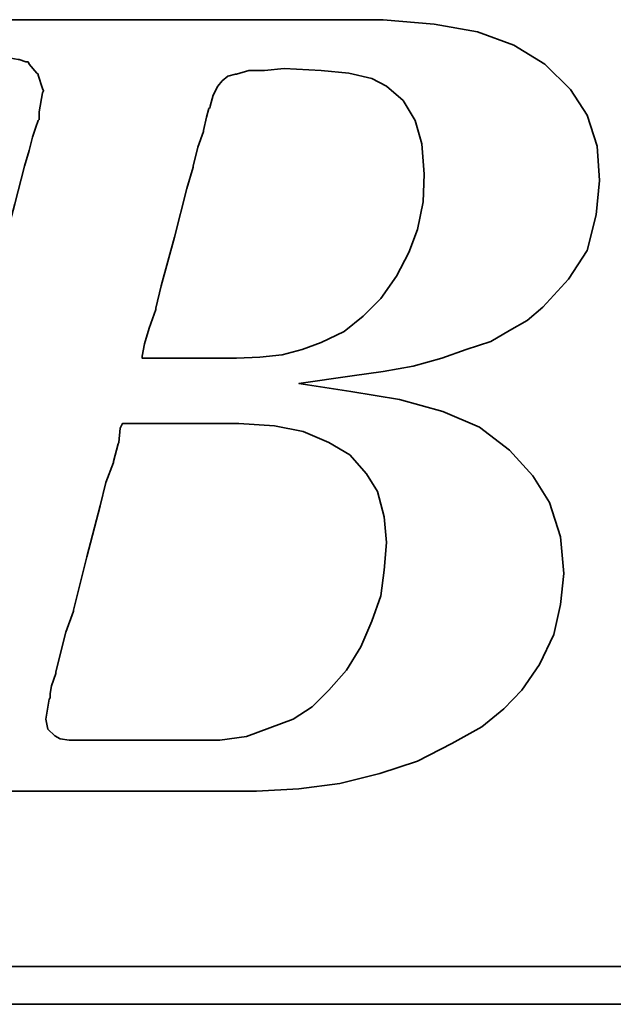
# Model space of a CAD drawing. Extents: x 11 to 593, y 42 to 154.
# Tile 30 of 48: x 138.65 to 139.92, y 104.16 to 106.26. Entities that reach past the tile are written whole.
import ezdxf

# ---------------------------------------------------------------- set-up
doc = ezdxf.new("R2010")
doc.units = 0
doc.header["$LTSCALE"] = 3
doc.header["$MEASUREMENT"] = 0
doc.layers.add('DIM', color=4, linetype='CONTINUOUS')
doc.layers.add('layer 1', color=7, linetype='CONTINUOUS')

# ---------------------------------------------------------------- blocks, each defined once
blk = doc.blocks.new('TBI MOTION logo(完整正式版)')
at = {"layer": 'layer 1', "color": 22, "lineweight": 35}
for points, knots in [([(-64.65375, -6.86375), (-64.65375, -6.86375), (-64.84375, -7.29625), (-64.84375, -7.29625), (-64.84375, -7.29625), (-64.84375, -7.29625), (-64.86875, -7.34375), (-64.86875, -7.34375), (-64.86875, -7.34375), (-64.86875, -7.34375), (-64.86875, -7.36875), (-64.86875, -7.36875), (-64.86875, -7.36875), (-64.86875, -7.36875), (-65.15375, -7.65375), (-65.15375, -7.65375), (-65.15375, -7.65375), (-65.15375, -7.65375), (-65.17875, -7.65375), (-65.17875, -7.65375), (-65.17875, -7.65375), (-65.17875, -7.65375), (-65.20375, -7.67875), (-65.20375, -7.67875), (-65.20375, -7.67875), (-65.20375, -7.67875), (-65.58875, -7.87125), (-65.58875, -7.87125), (-65.58875, -7.87125), (-65.58875, -7.87125), (-65.63375, -7.87125), (-65.63375, -7.87125), (-65.63375, -7.87125), (-65.63375, -7.87125), (-65.65875, -7.89375), (-65.65875, -7.89375), (-65.65875, -7.89375), (-65.65875, -7.89375), (-66.09375, -7.94375), (-66.09375, -7.94375), (-66.09375, -7.94375), (-66.09375, -7.94375), (-66.11375, -7.94375), (-66.11375, -7.94375), (-66.11375, -7.94375), (-66.11375, -7.94375), (-66.16375, -7.94375), (-66.16375, -7.94375), (-66.16375, -7.94375), (-66.16375, -7.94375), (-66.30875, -7.94375), (-66.30875, -7.94375), (-66.30875, -7.94375), (-66.30875, -7.94375), (-66.69375, -7.94375), (-66.69375, -7.94375), (-66.69375, -7.94375), (-66.69375, -7.94375), (-67.07375, -7.94375), (-67.07375, -7.94375), (-67.07375, -7.94375), (-67.07375, -7.94375), (-67.12375, -7.94375), (-67.12375, -7.94375), (-67.12375, -7.94375), (-67.12375, -7.94375), (-67.12375, -7.96625), (-67.12375, -7.96625), (-67.12375, -7.96625), (-67.12375, -7.96625), (-67.14875, -7.99125), (-67.14875, -7.99125), (-67.14875, -7.99125), (-67.14875, -7.99125), (-67.24375, -8.34875), (-67.24375, -8.34875), (-67.24375, -8.34875), (-67.24375, -8.34875), (-67.31375, -8.68625), (-67.31375, -8.68625), (-67.31375, -8.68625), (-67.31375, -8.68625), (-67.26875, -8.68625), (-67.26875, -8.68625), (-67.26875, -8.68625), (-67.26875, -8.68625), (-67.07375, -8.68625), (-67.07375, -8.68625), (-67.07375, -8.68625), (-67.07375, -8.68625), (-66.54875, -8.68625), (-66.54875, -8.68625), (-66.54875, -8.68625), (-66.54875, -8.68625), (-65.82625, -8.68625), (-65.82625, -8.68625), (-65.82625, -8.68625), (-65.82625, -8.68625), (-65.01375, -8.68625), (-65.01375, -8.68625), (-65.01375, -8.68625), (-65.01375, -8.68625), (-64.05375, -8.68625), (-64.05375, -8.68625), (-64.05375, -8.68625), (-64.05375, -8.68625), (-62.08375, -8.68625), (-62.08375, -8.68625), (-62.08375, -8.68625), (-62.08375, -8.68625), (-60.06875, -8.68625), (-60.06875, -8.68625), (-60.06875, -8.68625), (-60.06875, -8.68625), (-59.10875, -8.68625), (-59.10875, -8.68625), (-59.10875, -8.68625), (-59.10875, -8.68625), (-58.29375, -8.68625), (-58.29375, -8.68625), (-58.29375, -8.68625), (-58.29375, -8.68625), (-57.57375, -8.68625), (-57.57375, -8.68625), (-57.57375, -8.68625), (-57.57375, -8.68625), (-57.04875, -8.68625), (-57.04875, -8.68625), (-57.04875, -8.68625), (-57.04875, -8.68625), (-56.85375, -8.68625), (-56.85375, -8.68625), (-56.85375, -8.68625), (-56.85375, -8.68625), (-56.70875, -8.68625), (-56.70875, -8.68625), (-56.70875, -8.68625), (-56.70875, -8.68625), (-56.61375, -8.68625), (-56.61375, -8.68625), (-56.61375, -8.68625), (-56.61375, -8.68625), (-56.56875, -8.68625), (-56.56875, -8.68625), (-56.56875, -8.68625), (-56.56875, -8.68625), (-55.65375, -8.63875), (-55.65375, -8.63875), (-55.65375, -8.63875), (-55.65375, -8.63875), (-54.76875, -8.51875), (-54.76875, -8.51875), (-54.76875, -8.51875), (-54.76875, -8.51875), (-53.90375, -8.30375), (-53.90375, -8.30375), (-53.90375, -8.30375), (-53.90375, -8.30375), (-53.08875, -8.03875), (-53.08875, -8.03875), (-53.08875, -8.03875), (-53.08875, -8.03875), (-52.34375, -7.65375), (-52.34375, -7.65375), (-52.34375, -7.65375), (-52.34375, -7.65375), (-51.69875, -7.29625), (-51.69875, -7.29625), (-51.69875, -7.29625), (-51.69875, -7.29625), (-51.21875, -6.91125), (-51.21875, -6.91125), (-51.21875, -6.91125), (-51.21875, -6.91125), (-50.83375, -6.50375), (-50.83375, -6.50375), (-50.83375, -6.50375), (-50.83375, -6.50375), (-50.44875, -5.94875), (-50.44875, -5.94875), (-50.44875, -5.94875), (-50.44875, -5.94875), (-50.13875, -5.30375), (-50.13875, -5.30375), (-50.13875, -5.30375), (-50.13875, -5.30375), (-49.99375, -4.65375), (-49.99375, -4.65375), (-49.99375, -4.65375), (-49.99375, -4.65375), (-49.92375, -3.98375), (-49.92375, -3.98375), (-49.92375, -3.98375), (-49.92375, -3.98375), (-49.99375, -3.19374), (-49.99375, -3.19374), (-49.99375, -3.19374), (-49.99375, -3.19374), (-50.23374, -2.44874), (-50.23374, -2.44874), (-50.23374, -2.44874), (-50.23374, -2.44874), (-50.59375, -1.87374), (-50.59375, -1.87374), (-50.59375, -1.87374), (-50.59375, -1.87374), (-51.09875, -1.31874), (-51.09875, -1.31874), (-51.09875, -1.31874), (-51.09875, -1.31874), (-51.74375, -0.81875), (-51.74375, -0.81875), (-51.74375, -0.81875), (-51.74375, -0.81875), (-52.53875, -0.48125), (-52.53875, -0.48125), (-52.53875, -0.48125), (-52.53875, -0.48125), (-53.47375, -0.21875), (-53.47375, -0.21875), (-53.47375, -0.21875), (-53.47375, -0.21875), (-54.52875, -0.04874), (-54.52875, -0.04874), (-54.52875, -0.04874), (-54.52875, -0.04874), (-55.65375, 0.12125), (-55.65375, 0.12125), (-55.65375, 0.12125), (-55.65375, 0.12125), (-54.50375, 0.28624), (-54.50375, 0.28624), (-54.50375, 0.28624), (-54.50375, 0.28624), (-53.83375, 0.38124), (-53.83375, 0.38124), (-53.83375, 0.38124), (-53.83375, 0.38124), (-53.18375, 0.50125), (-53.18375, 0.50125), (-53.18375, 0.50125), (-53.18375, 0.50125), (-52.55875, 0.66874), (-52.55875, 0.66874), (-52.55875, 0.66874), (-52.55875, 0.66874), (-52.03375, 0.86124), (-52.03375, 0.86124), (-52.03375, 0.86124), (-52.03375, 0.86124), (-51.50374, 1.03124), (-51.50374, 1.03124), (-51.50374, 1.03124), (-51.50374, 1.03124), (-51.09875, 1.27125), (-51.09875, 1.27125), (-51.09875, 1.27125), (-51.09875, 1.27125), (-50.71375, 1.48624), (-50.71375, 1.48624), (-50.71375, 1.48624), (-50.71375, 1.48624), (-50.37625, 1.77625), (-50.37625, 1.77625), (-50.37625, 1.77625), (-50.37625, 1.77625), (-49.82375, 2.37625), (-49.82375, 2.37625), (-49.82375, 2.37625), (-49.82375, 2.37625), (-49.41875, 2.99625), (-49.41875, 2.99625), (-49.41875, 2.99625), (-49.41875, 2.99625), (-49.22375, 3.76625), (-49.22375, 3.76625), (-49.22375, 3.76625), (-49.22375, 3.76625), (-49.15375, 4.50874), (-49.15375, 4.50874), (-49.15375, 4.50874), (-49.15375, 4.50874), (-49.20375, 5.25125), (-49.20375, 5.25125), (-49.20375, 5.25125), (-49.20375, 5.25125), (-49.41875, 5.92625), (-49.41875, 5.92625), (-49.41875, 5.92625), (-49.41875, 5.92625), (-49.77875, 6.47625), (-49.77875, 6.47625), (-49.77875, 6.47625), (-49.77875, 6.47625), (-50.33125, 7.02624), (-50.33125, 7.02624), (-50.33125, 7.02624), (-50.33125, 7.02624), (-51.00125, 7.43625), (-51.00125, 7.43625), (-51.00125, 7.43625), (-51.00125, 7.43625), (-51.79375, 7.72625), (-51.79375, 7.72625), (-51.79375, 7.72625), (-51.79375, 7.72625), (-52.72875, 7.89124), (-52.72875, 7.89124), (-52.72875, 7.89124), (-52.72875, 7.89124), (-53.83375, 7.98625), (-53.83375, 7.98625), (-53.83375, 7.98625), (-53.83375, 7.98625), (-53.92875, 7.98625), (-53.92875, 7.98625), (-53.92875, 7.98625), (-53.92875, 7.98625), (-54.26375, 7.98625), (-54.26375, 7.98625), (-54.26375, 7.98625), (-54.26375, 7.98625), (-54.74375, 7.98625), (-54.74375, 7.98625), (-54.74375, 7.98625), (-54.74375, 7.98625), (-55.36875, 7.98625), (-55.36875, 7.98625), (-55.36875, 7.98625), (-55.36875, 7.98625), (-56.13375, 7.98625), (-56.13375, 7.98625), (-56.13375, 7.98625), (-56.13375, 7.98625), (-56.94875, 7.98625), (-56.94875, 7.98625), (-56.94875, 7.98625), (-56.94875, 7.98625), (-58.77625, 7.98625), (-58.77625, 7.98625), (-58.77625, 7.98625), (-58.77625, 7.98625), (-60.59875, 7.98625), (-60.59875, 7.98625), (-60.59875, 7.98625), (-60.59875, 7.98625), (-61.41375, 7.98625), (-61.41375, 7.98625), (-61.41375, 7.98625), (-61.41375, 7.98625), (-62.17875, 7.98625), (-62.17875, 7.98625), (-62.17875, 7.98625), (-62.17875, 7.98625), (-62.80375, 7.98625), (-62.80375, 7.98625), (-62.80375, 7.98625), (-62.80375, 7.98625), (-63.30625, 7.98625), (-63.30625, 7.98625), (-63.30625, 7.98625), (-63.30625, 7.98625), (-63.57375, 7.98625), (-63.57375, 7.98625), (-63.57375, 7.98625), (-63.57375, 7.98625), (-63.57375, 7.96375), (-63.57375, 7.96375), (-63.57375, 7.96375), (-63.57375, 7.96375), (-63.59875, 7.94125), (-63.59875, 7.94125), (-63.59875, 7.94125), (-63.59875, 7.94125), (-63.69375, 7.55625), (-63.69375, 7.55625), (-63.69375, 7.55625), (-63.69375, 7.55625), (-63.76375, 7.24624), (-63.76375, 7.24624), (-63.76375, 7.24624), (-63.76375, 7.24624), (-63.23875, 7.24624), (-63.23875, 7.24624), (-63.23875, 7.24624), (-63.23875, 7.24624), (-62.75875, 7.24624), (-62.75875, 7.24624), (-62.75875, 7.24624), (-62.75875, 7.24624), (-62.61125, 7.24624), (-62.61125, 7.24624), (-62.61125, 7.24624), (-62.61125, 7.24624), (-62.56625, 7.24624), (-62.56625, 7.24624), (-62.56625, 7.24624), (-62.56625, 7.24624), (-62.22875, 7.24624), (-62.22875, 7.24624), (-62.22875, 7.24624), (-62.22875, 7.24624), (-62.20375, 7.24624), (-62.20375, 7.24624), (-62.20375, 7.24624), (-62.20375, 7.24624), (-62.17875, 7.21875), (-62.17875, 7.21875), (-62.17875, 7.21875), (-62.17875, 7.21875), (-61.96375, 7.17125), (-61.96375, 7.17125), (-61.96375, 7.17125), (-61.96375, 7.17125), (-61.72375, 7.12624), (-61.72375, 7.12624), (-61.72375, 7.12624), (-61.72375, 7.12624), (-61.70375, 7.12624), (-61.70375, 7.12624), (-61.70375, 7.12624), (-61.70375, 7.12624), (-61.55875, 7.07624), (-61.55875, 7.07624), (-61.55875, 7.07624), (-61.55875, 7.07624), (-61.50875, 7.07624), (-61.50875, 7.07624), (-61.50875, 7.07624), (-61.50875, 7.07624), (-61.48375, 7.02624), (-61.48375, 7.02624), (-61.48375, 7.02624), (-61.48375, 7.02624), (-61.31875, 6.83375), (-61.31875, 6.83375), (-61.31875, 6.83375), (-61.31875, 6.83375), (-61.29375, 6.81125), (-61.29375, 6.81125), (-61.29375, 6.81125), (-61.29375, 6.81125), (-61.29375, 6.78625), (-61.29375, 6.78625), (-61.29375, 6.78625), (-61.29375, 6.78625), (-61.19875, 6.50124), (-61.19875, 6.50124), (-61.19875, 6.50124), (-61.19875, 6.50124), (-61.17375, 6.45124), (-61.17375, 6.45124), (-61.17375, 6.45124), (-61.17375, 6.45124), (-61.19875, 6.40625), (-61.19875, 6.40625), (-61.19875, 6.40625), (-61.19875, 6.40625), (-61.26875, 5.99624), (-61.26875, 5.99624), (-61.26875, 5.99624), (-61.26875, 5.99624), (-61.26875, 5.85125), (-61.26875, 5.85125), (-61.26875, 5.85125), (-61.26875, 5.85125), (-61.26875, 5.82625), (-61.26875, 5.82625), (-61.26875, 5.82625), (-61.26875, 5.82625), (-61.29375, 5.80625), (-61.29375, 5.80625), (-61.29375, 5.80625), (-61.29375, 5.80625), (-61.34125, 5.66125), (-61.34125, 5.66125), (-61.34125, 5.66125), (-61.34125, 5.66125), (-61.41375, 5.44625), (-61.41375, 5.44625), (-61.41375, 5.44625), (-61.41375, 5.44625), (-61.48375, 5.15625), (-61.48375, 5.15625), (-61.48375, 5.15625), (-61.48375, 5.15625), (-61.58375, 4.82124), (-61.58375, 4.82124), (-61.58375, 4.82124), (-61.58375, 4.82124), (-61.79875, 4.00375), (-61.79875, 4.00375), (-61.79875, 4.00375), (-61.79875, 4.00375), (-62.05875, 2.99625), (-62.05875, 2.99625), (-62.05875, 2.99625), (-62.05875, 2.99625), (-62.34875, 1.91625), (-62.34875, 1.91625), (-62.34875, 1.91625), (-62.34875, 1.91625), (-62.97375, -0.41124), (-62.97375, -0.41124), (-62.97375, -0.41124), (-62.97375, -0.41124), (-63.59875, -2.75875), (-63.59875, -2.75875), (-63.59875, -2.75875), (-63.59875, -2.75875), (-63.88375, -3.86374), (-63.88375, -3.86374), (-63.88375, -3.86374), (-63.88375, -3.86374), (-64.14875, -4.82374), (-64.14875, -4.82374), (-64.14875, -4.82374), (-64.14875, -4.82374), (-64.36375, -5.64125), (-64.36375, -5.64125), (-64.36375, -5.64125), (-64.36375, -5.64125), (-64.43625, -5.97625), (-64.43625, -5.97625), (-64.43625, -5.97625), (-64.43625, -5.97625), (-64.50875, -6.28625), (-64.50875, -6.28625), (-64.50875, -6.28625), (-64.50875, -6.28625), (-64.50875, -6.30875), (-64.50875, -6.30875), (-64.50875, -6.30875), (-64.50875, -6.30875), (-64.57875, -6.50375), (-64.57875, -6.50375), (-64.57875, -6.50375), (-64.57875, -6.50375), (-64.62875, -6.69625), (-64.62875, -6.69625), (-64.62875, -6.69625), (-64.62875, -6.69625), (-64.62875, -6.76875), (-64.62875, -6.76875), (-64.62875, -6.76875), (-64.62875, -6.76875), (-64.62875, -6.81375), (-64.62875, -6.81375), (-64.62875, -6.81375), (-64.62875, -6.81375), (-64.62875, -6.83875), (-64.62875, -6.83875), (-64.62875, -6.83875), (-64.62875, -6.83875), (-64.65375, -6.86375), (-64.65375, -6.86375)], [0, 0, 0, 0, 0.00719424, 0.00719424, 0.00719424, 0.00719424, 0.01438849, 0.01438849, 0.01438849, 0.01438849, 0.02158273, 0.02158273, 0.02158273, 0.02158273, 0.02877698, 0.02877698, 0.02877698, 0.02877698, 0.03597122, 0.03597122, 0.03597122, 0.03597122, 0.04316547, 0.04316547, 0.04316547, 0.04316547, 0.05035971, 0.05035971, 0.05035971, 0.05035971, 0.05755396, 0.05755396, 0.05755396, 0.05755396, 0.0647482, 0.0647482, 0.0647482, 0.0647482, 0.07194245, 0.07194245, 0.07194245, 0.07194245, 0.07913669, 0.07913669, 0.07913669, 0.07913669, 0.08633094, 0.08633094, 0.08633094, 0.08633094, 0.09352518, 0.09352518, 0.09352518, 0.09352518, 0.10071942, 0.10071942, 0.10071942, 0.10071942, 0.10791367, 0.10791367, 0.10791367, 0.10791367, 0.11510791, 0.11510791, 0.11510791, 0.11510791, 0.12230216, 0.12230216, 0.12230216, 0.12230216, 0.1294964, 0.1294964, 0.1294964, 0.1294964, 0.13669065, 0.13669065, 0.13669065, 0.13669065, 0.14388489, 0.14388489, 0.14388489, 0.14388489, 0.15107914, 0.15107914, 0.15107914, 0.15107914, 0.15827338, 0.15827338, 0.15827338, 0.15827338, 0.16546763, 0.16546763, 0.16546763, 0.16546763, 0.17266187, 0.17266187, 0.17266187, 0.17266187, 0.17985612, 0.17985612, 0.17985612, 0.17985612, 0.18705036, 0.18705036, 0.18705036, 0.18705036, 0.1942446, 0.1942446, 0.1942446, 0.1942446, 0.20143885, 0.20143885, 0.20143885, 0.20143885, 0.20863309, 0.20863309, 0.20863309, 0.20863309, 0.21582734, 0.21582734, 0.21582734, 0.21582734, 0.22302158, 0.22302158, 0.22302158, 0.22302158, 0.23021583, 0.23021583, 0.23021583, 0.23021583, 0.23741007, 0.23741007, 0.23741007, 0.23741007, 0.24460432, 0.24460432, 0.24460432, 0.24460432, 0.25179856, 0.25179856, 0.25179856, 0.25179856, 0.25899281, 0.25899281, 0.25899281, 0.25899281, 0.26618705, 0.26618705, 0.26618705, 0.26618705, 0.27338129, 0.27338129, 0.27338129, 0.27338129, 0.28057554, 0.28057554, 0.28057554, 0.28057554, 0.28776978, 0.28776978, 0.28776978, 0.28776978, 0.29496403, 0.29496403, 0.29496403, 0.29496403, 0.30215827, 0.30215827, 0.30215827, 0.30215827, 0.30935252, 0.30935252, 0.30935252, 0.30935252, 0.31654676, 0.31654676, 0.31654676, 0.31654676, 0.32374101, 0.32374101, 0.32374101, 0.32374101, 0.33093525, 0.33093525, 0.33093525, 0.33093525, 0.3381295, 0.3381295, 0.3381295, 0.3381295, 0.34532374, 0.34532374, 0.34532374, 0.34532374, 0.35251799, 0.35251799, 0.35251799, 0.35251799, 0.35971223, 0.35971223, 0.35971223, 0.35971223, 0.36690647, 0.36690647, 0.36690647, 0.36690647, 0.37410072, 0.37410072, 0.37410072, 0.37410072, 0.38129496, 0.38129496, 0.38129496, 0.38129496, 0.38848921, 0.38848921, 0.38848921, 0.38848921, 0.39568345, 0.39568345, 0.39568345, 0.39568345, 0.4028777, 0.4028777, 0.4028777, 0.4028777, 0.41007194, 0.41007194, 0.41007194, 0.41007194, 0.41726619, 0.41726619, 0.41726619, 0.41726619, 0.42446043, 0.42446043, 0.42446043, 0.42446043, 0.43165468, 0.43165468, 0.43165468, 0.43165468, 0.43884892, 0.43884892, 0.43884892, 0.43884892, 0.44604317, 0.44604317, 0.44604317, 0.44604317, 0.45323741, 0.45323741, 0.45323741, 0.45323741, 0.46043165, 0.46043165, 0.46043165, 0.46043165, 0.4676259, 0.4676259, 0.4676259, 0.4676259, 0.47482014, 0.47482014, 0.47482014, 0.47482014, 0.48201439, 0.48201439, 0.48201439, 0.48201439, 0.48920863, 0.48920863, 0.48920863, 0.48920863, 0.49640288, 0.49640288, 0.49640288, 0.49640288, 0.50359712, 0.50359712, 0.50359712, 0.50359712, 0.51079137, 0.51079137, 0.51079137, 0.51079137, 0.51798561, 0.51798561, 0.51798561, 0.51798561, 0.52517986, 0.52517986, 0.52517986, 0.52517986, 0.5323741, 0.5323741, 0.5323741, 0.5323741, 0.53956835, 0.53956835, 0.53956835, 0.53956835, 0.54676259, 0.54676259, 0.54676259, 0.54676259, 0.55395683, 0.55395683, 0.55395683, 0.55395683, 0.56115108, 0.56115108, 0.56115108, 0.56115108, 0.56834532, 0.56834532, 0.56834532, 0.56834532, 0.57553957, 0.57553957, 0.57553957, 0.57553957, 0.58273381, 0.58273381, 0.58273381, 0.58273381, 0.58992806, 0.58992806, 0.58992806, 0.58992806, 0.5971223, 0.5971223, 0.5971223, 0.5971223, 0.60431655, 0.60431655, 0.60431655, 0.60431655, 0.61151079, 0.61151079, 0.61151079, 0.61151079, 0.61870504, 0.61870504, 0.61870504, 0.61870504, 0.62589928, 0.62589928, 0.62589928, 0.62589928, 0.63309353, 0.63309353, 0.63309353, 0.63309353, 0.64028777, 0.64028777, 0.64028777, 0.64028777, 0.64748201, 0.64748201, 0.64748201, 0.64748201, 0.65467626, 0.65467626, 0.65467626, 0.65467626, 0.6618705, 0.6618705, 0.6618705, 0.6618705, 0.66906475, 0.66906475, 0.66906475, 0.66906475, 0.67625899, 0.67625899, 0.67625899, 0.67625899, 0.68345324, 0.68345324, 0.68345324, 0.68345324, 0.69064748, 0.69064748, 0.69064748, 0.69064748, 0.69784173, 0.69784173, 0.69784173, 0.69784173, 0.70503597, 0.70503597, 0.70503597, 0.70503597, 0.71223022, 0.71223022, 0.71223022, 0.71223022, 0.71942446, 0.71942446, 0.71942446, 0.71942446, 0.72661871, 0.72661871, 0.72661871, 0.72661871, 0.73381295, 0.73381295, 0.73381295, 0.73381295, 0.74100719, 0.74100719, 0.74100719, 0.74100719, 0.74820144, 0.74820144, 0.74820144, 0.74820144, 0.75539568, 0.75539568, 0.75539568, 0.75539568, 0.76258993, 0.76258993, 0.76258993, 0.76258993, 0.76978417, 0.76978417, 0.76978417, 0.76978417, 0.77697842, 0.77697842, 0.77697842, 0.77697842, 0.78417266, 0.78417266, 0.78417266, 0.78417266, 0.79136691, 0.79136691, 0.79136691, 0.79136691, 0.79856115, 0.79856115, 0.79856115, 0.79856115, 0.8057554, 0.8057554, 0.8057554, 0.8057554, 0.81294964, 0.81294964, 0.81294964, 0.81294964, 0.82014388, 0.82014388, 0.82014388, 0.82014388, 0.82733813, 0.82733813, 0.82733813, 0.82733813, 0.83453237, 0.83453237, 0.83453237, 0.83453237, 0.84172662, 0.84172662, 0.84172662, 0.84172662, 0.84892086, 0.84892086, 0.84892086, 0.84892086, 0.85611511, 0.85611511, 0.85611511, 0.85611511, 0.86330935, 0.86330935, 0.86330935, 0.86330935, 0.8705036, 0.8705036, 0.8705036, 0.8705036, 0.87769784, 0.87769784, 0.87769784, 0.87769784, 0.88489209, 0.88489209, 0.88489209, 0.88489209, 0.89208633, 0.89208633, 0.89208633, 0.89208633, 0.89928058, 0.89928058, 0.89928058, 0.89928058, 0.90647482, 0.90647482, 0.90647482, 0.90647482, 0.91366906, 0.91366906, 0.91366906, 0.91366906, 0.92086331, 0.92086331, 0.92086331, 0.92086331, 0.92805755, 0.92805755, 0.92805755, 0.92805755, 0.9352518, 0.9352518, 0.9352518, 0.9352518, 0.94244604, 0.94244604, 0.94244604, 0.94244604, 0.94964029, 0.94964029, 0.94964029, 0.94964029, 0.95683453, 0.95683453, 0.95683453, 0.95683453, 0.96402878, 0.96402878, 0.96402878, 0.96402878, 0.97122302, 0.97122302, 0.97122302, 0.97122302, 0.97841727, 0.97841727, 0.97841727, 0.97841727, 0.98561151, 0.98561151, 0.98561151, 0.98561151, 0.99280576, 0.99280576, 0.99280576, 0.99280576, 1, 1, 1, 1]), ([(-57.50375, 6.35625), (-57.50375, 6.35625), (-57.57375, 6.11625), (-57.57375, 6.11625), (-57.57375, 6.11625), (-57.57375, 6.11625), (-57.57375, 6.09125), (-57.57375, 6.09125), (-57.57375, 6.09125), (-57.57375, 6.09125), (-57.59875, 6.06625), (-57.59875, 6.06625), (-57.59875, 6.06625), (-57.59875, 6.06625), (-57.64875, 5.87625), (-57.64875, 5.87625), (-57.64875, 5.87625), (-57.64875, 5.87625), (-57.71875, 5.58875), (-57.71875, 5.58875), (-57.71875, 5.58875), (-57.71875, 5.58875), (-57.71875, 5.56625), (-57.71875, 5.56625), (-57.71875, 5.56625), (-57.71875, 5.56625), (-57.83875, 5.23125), (-57.83875, 5.23125), (-57.83875, 5.23125), (-57.83875, 5.23125), (-57.93625, 4.82124), (-57.93625, 4.82124), (-57.93625, 4.82124), (-57.93625, 4.82124), (-57.93625, 4.79624), (-57.93625, 4.79624), (-57.93625, 4.79624), (-57.93625, 4.79624), (-58.07875, 4.34125), (-58.07875, 4.34125), (-58.07875, 4.34125), (-58.07875, 4.34125), (-58.34375, 3.28625), (-58.34375, 3.28625), (-58.34375, 3.28625), (-58.34375, 3.28625), (-58.62875, 2.23124), (-58.62875, 2.23124), (-58.62875, 2.23124), (-58.62875, 2.23124), (-58.74875, 1.75125), (-58.74875, 1.75125), (-58.74875, 1.75125), (-58.74875, 1.75125), (-58.74875, 1.72625), (-58.74875, 1.72625), (-58.74875, 1.72625), (-58.74875, 1.72625), (-58.89375, 1.31625), (-58.89375, 1.31625), (-58.89375, 1.31625), (-58.89375, 1.31625), (-58.98875, 0.98124), (-58.98875, 0.98124), (-58.98875, 0.98124), (-58.98875, 0.98124), (-59.03875, 0.71625), (-59.03875, 0.71625), (-59.03875, 0.71625), (-59.03875, 0.71625), (-59.03875, 0.66874), (-59.03875, 0.66874), (-59.03875, 0.66874), (-59.03875, 0.66874), (-58.91875, 0.66874), (-58.91875, 0.66874), (-58.91875, 0.66874), (-58.91875, 0.66874), (-58.53375, 0.66874), (-58.53375, 0.66874), (-58.53375, 0.66874), (-58.53375, 0.66874), (-58.10375, 0.66874), (-58.10375, 0.66874), (-58.10375, 0.66874), (-58.10375, 0.66874), (-57.66875, 0.66874), (-57.66875, 0.66874), (-57.66875, 0.66874), (-57.66875, 0.66874), (-57.33375, 0.66874), (-57.33375, 0.66874), (-57.33375, 0.66874), (-57.33375, 0.66874), (-57.09375, 0.66874), (-57.09375, 0.66874), (-57.09375, 0.66874), (-57.09375, 0.66874), (-56.99875, 0.66874), (-56.99875, 0.66874), (-56.99875, 0.66874), (-56.99875, 0.66874), (-56.49375, 0.69374), (-56.49375, 0.69374), (-56.49375, 0.69374), (-56.49375, 0.69374), (-56.01375, 0.74374), (-56.01375, 0.74374), (-56.01375, 0.74374), (-56.01375, 0.74374), (-55.58375, 0.86124), (-55.58375, 0.86124), (-55.58375, 0.86124), (-55.58375, 0.86124), (-55.17375, 1.00624), (-55.17375, 1.00624), (-55.17375, 1.00624), (-55.17375, 1.00624), (-54.67375, 1.24625), (-54.67375, 1.24625), (-54.67375, 1.24625), (-54.67375, 1.24625), (-54.26375, 1.58124), (-54.26375, 1.58124), (-54.26375, 1.58124), (-54.26375, 1.58124), (-53.87875, 1.96374), (-53.87875, 1.96374), (-53.87875, 1.96374), (-53.87875, 1.96374), (-53.54375, 2.44625), (-53.54375, 2.44625), (-53.54375, 2.44625), (-53.54375, 2.44625), (-53.27875, 2.95125), (-53.27875, 2.95125), (-53.27875, 2.95125), (-53.27875, 2.95125), (-53.08875, 3.45124), (-53.08875, 3.45124), (-53.08875, 3.45124), (-53.08875, 3.45124), (-52.96875, 4.05124), (-52.96875, 4.05124), (-52.96875, 4.05124), (-52.96875, 4.05124), (-52.94375, 4.65125), (-52.94375, 4.65125), (-52.94375, 4.65125), (-52.94375, 4.65125), (-52.99375, 5.30125), (-52.99375, 5.30125), (-52.99375, 5.30125), (-52.99375, 5.30125), (-53.13875, 5.80625), (-53.13875, 5.80625), (-53.13875, 5.80625), (-53.13875, 5.80625), (-53.39875, 6.23625), (-53.39875, 6.23625), (-53.39875, 6.23625), (-53.39875, 6.23625), (-53.75875, 6.54875), (-53.75875, 6.54875), (-53.75875, 6.54875), (-53.75875, 6.54875), (-54.07375, 6.71625), (-54.07375, 6.71625), (-54.07375, 6.71625), (-54.07375, 6.71625), (-54.57375, 6.83375), (-54.57375, 6.83375), (-54.57375, 6.83375), (-54.57375, 6.83375), (-55.17375, 6.88625), (-55.17375, 6.88625), (-55.17375, 6.88625), (-55.17375, 6.88625), (-55.96875, 6.93125), (-55.96875, 6.93125), (-55.96875, 6.93125), (-55.96875, 6.93125), (-56.39875, 6.88625), (-56.39875, 6.88625), (-56.39875, 6.88625), (-56.39875, 6.88625), (-56.42125, 6.88625), (-56.42125, 6.88625), (-56.42125, 6.88625), (-56.42125, 6.88625), (-56.73375, 6.88625), (-56.73375, 6.88625), (-56.73375, 6.88625), (-56.73375, 6.88625), (-56.99875, 6.81125), (-56.99875, 6.81125), (-56.99875, 6.81125), (-56.99875, 6.81125), (-57.02375, 6.81125), (-57.02375, 6.81125), (-57.02375, 6.81125), (-57.02375, 6.81125), (-57.18875, 6.76625), (-57.18875, 6.76625), (-57.18875, 6.76625), (-57.18875, 6.76625), (-57.30875, 6.66625), (-57.30875, 6.66625), (-57.30875, 6.66625), (-57.30875, 6.66625), (-57.40875, 6.54875), (-57.40875, 6.54875), (-57.40875, 6.54875), (-57.40875, 6.54875), (-57.50375, 6.35625), (-57.50375, 6.35625)], [0, 0, 0, 0, 0.01851852, 0.01851852, 0.01851852, 0.01851852, 0.03703704, 0.03703704, 0.03703704, 0.03703704, 0.05555556, 0.05555556, 0.05555556, 0.05555556, 0.07407407, 0.07407407, 0.07407407, 0.07407407, 0.09259259, 0.09259259, 0.09259259, 0.09259259, 0.11111111, 0.11111111, 0.11111111, 0.11111111, 0.12962963, 0.12962963, 0.12962963, 0.12962963, 0.14814815, 0.14814815, 0.14814815, 0.14814815, 0.16666667, 0.16666667, 0.16666667, 0.16666667, 0.18518519, 0.18518519, 0.18518519, 0.18518519, 0.2037037, 0.2037037, 0.2037037, 0.2037037, 0.22222222, 0.22222222, 0.22222222, 0.22222222, 0.24074074, 0.24074074, 0.24074074, 0.24074074, 0.25925926, 0.25925926, 0.25925926, 0.25925926, 0.27777778, 0.27777778, 0.27777778, 0.27777778, 0.2962963, 0.2962963, 0.2962963, 0.2962963, 0.31481481, 0.31481481, 0.31481481, 0.31481481, 0.33333333, 0.33333333, 0.33333333, 0.33333333, 0.35185185, 0.35185185, 0.35185185, 0.35185185, 0.37037037, 0.37037037, 0.37037037, 0.37037037, 0.38888889, 0.38888889, 0.38888889, 0.38888889, 0.40740741, 0.40740741, 0.40740741, 0.40740741, 0.42592593, 0.42592593, 0.42592593, 0.42592593, 0.44444444, 0.44444444, 0.44444444, 0.44444444, 0.46296296, 0.46296296, 0.46296296, 0.46296296, 0.48148148, 0.48148148, 0.48148148, 0.48148148, 0.5, 0.5, 0.5, 0.5, 0.51851852, 0.51851852, 0.51851852, 0.51851852, 0.53703704, 0.53703704, 0.53703704, 0.53703704, 0.55555556, 0.55555556, 0.55555556, 0.55555556, 0.57407407, 0.57407407, 0.57407407, 0.57407407, 0.59259259, 0.59259259, 0.59259259, 0.59259259, 0.61111111, 0.61111111, 0.61111111, 0.61111111, 0.62962963, 0.62962963, 0.62962963, 0.62962963, 0.64814815, 0.64814815, 0.64814815, 0.64814815, 0.66666667, 0.66666667, 0.66666667, 0.66666667, 0.68518519, 0.68518519, 0.68518519, 0.68518519, 0.7037037, 0.7037037, 0.7037037, 0.7037037, 0.72222222, 0.72222222, 0.72222222, 0.72222222, 0.74074074, 0.74074074, 0.74074074, 0.74074074, 0.75925926, 0.75925926, 0.75925926, 0.75925926, 0.77777778, 0.77777778, 0.77777778, 0.77777778, 0.7962963, 0.7962963, 0.7962963, 0.7962963, 0.81481481, 0.81481481, 0.81481481, 0.81481481, 0.83333333, 0.83333333, 0.83333333, 0.83333333, 0.85185185, 0.85185185, 0.85185185, 0.85185185, 0.87037037, 0.87037037, 0.87037037, 0.87037037, 0.88888889, 0.88888889, 0.88888889, 0.88888889, 0.90740741, 0.90740741, 0.90740741, 0.90740741, 0.92592593, 0.92592593, 0.92592593, 0.92592593, 0.94444444, 0.94444444, 0.94444444, 0.94444444, 0.96296296, 0.96296296, 0.96296296, 0.96296296, 0.98148148, 0.98148148, 0.98148148, 0.98148148, 1, 1, 1, 1]), ([(-61.03125, -6.57375), (-61.03125, -6.57375), (-61.03125, -6.67125), (-61.03125, -6.67125), (-61.03125, -6.67125), (-61.03125, -6.67125), (-61.05375, -6.69625), (-61.05375, -6.69625), (-61.05375, -6.69625), (-61.05375, -6.69625), (-61.12375, -7.12875), (-61.12375, -7.12875), (-61.12375, -7.12875), (-61.12375, -7.12875), (-61.07875, -7.34375), (-61.07875, -7.34375), (-61.07875, -7.34375), (-61.07875, -7.34375), (-60.93375, -7.48875), (-60.93375, -7.48875), (-60.93375, -7.48875), (-60.93375, -7.48875), (-60.81375, -7.55625), (-60.81375, -7.55625), (-60.81375, -7.55625), (-60.81375, -7.55625), (-60.62375, -7.58375), (-60.62375, -7.58375), (-60.62375, -7.58375), (-60.62375, -7.58375), (-60.30875, -7.58375), (-60.30875, -7.58375), (-60.30875, -7.58375), (-60.30875, -7.58375), (-59.97375, -7.58375), (-59.97375, -7.58375), (-59.97375, -7.58375), (-59.97375, -7.58375), (-59.87875, -7.58375), (-59.87875, -7.58375), (-59.87875, -7.58375), (-59.87875, -7.58375), (-59.63625, -7.58375), (-59.63625, -7.58375), (-59.63625, -7.58375), (-59.63625, -7.58375), (-58.96875, -7.58375), (-58.96875, -7.58375), (-58.96875, -7.58375), (-58.96875, -7.58375), (-58.29375, -7.58375), (-58.29375, -7.58375), (-58.29375, -7.58375), (-58.29375, -7.58375), (-58.05375, -7.58375), (-58.05375, -7.58375), (-58.05375, -7.58375), (-58.05375, -7.58375), (-57.98375, -7.58375), (-57.98375, -7.58375), (-57.98375, -7.58375), (-57.98375, -7.58375), (-57.35875, -7.58375), (-57.35875, -7.58375), (-57.35875, -7.58375), (-57.35875, -7.58375), (-56.78375, -7.50875), (-56.78375, -7.50875), (-56.78375, -7.50875), (-56.78375, -7.50875), (-56.27875, -7.31875), (-56.27875, -7.31875), (-56.27875, -7.31875), (-56.27875, -7.31875), (-55.77375, -7.12875), (-55.77375, -7.12875), (-55.77375, -7.12875), (-55.77375, -7.12875), (-55.36875, -6.86375), (-55.36875, -6.86375), (-55.36875, -6.86375), (-55.36875, -6.86375), (-55.00875, -6.50375), (-55.00875, -6.50375), (-55.00875, -6.50375), (-55.00875, -6.50375), (-54.62375, -6.06875), (-54.62375, -6.06875), (-54.62375, -6.06875), (-54.62375, -6.06875), (-54.31375, -5.56875), (-54.31375, -5.56875), (-54.31375, -5.56875), (-54.31375, -5.56875), (-54.07375, -5.01625), (-54.07375, -5.01625), (-54.07375, -5.01625), (-54.07375, -5.01625), (-53.87875, -4.46374), (-53.87875, -4.46374), (-53.87875, -4.46374), (-53.87875, -4.46374), (-53.80875, -3.91375), (-53.80875, -3.91375), (-53.80875, -3.91375), (-53.80875, -3.91375), (-53.75875, -3.31375), (-53.75875, -3.31375), (-53.75875, -3.31375), (-53.75875, -3.31375), (-53.80875, -2.75875), (-53.80875, -2.75875), (-53.80875, -2.75875), (-53.80875, -2.75875), (-53.95375, -2.20875), (-53.95375, -2.20875), (-53.95375, -2.20875), (-53.95375, -2.20875), (-54.19375, -1.82625), (-54.19375, -1.82625), (-54.19375, -1.82625), (-54.19375, -1.82625), (-54.55375, -1.41875), (-54.55375, -1.41875), (-54.55375, -1.41875), (-54.55375, -1.41875), (-55.00875, -1.15125), (-55.00875, -1.15125), (-55.00875, -1.15125), (-55.00875, -1.15125), (-55.56125, -0.91375), (-55.56125, -0.91375), (-55.56125, -0.91375), (-55.56125, -0.91375), (-56.18125, -0.79375), (-56.18125, -0.79375), (-56.18125, -0.79375), (-56.18125, -0.79375), (-56.94875, -0.74374), (-56.94875, -0.74374), (-56.94875, -0.74374), (-56.94875, -0.74374), (-56.99875, -0.74374), (-56.99875, -0.74374), (-56.99875, -0.74374), (-56.99875, -0.74374), (-57.09375, -0.74374), (-57.09375, -0.74374), (-57.09375, -0.74374), (-57.09375, -0.74374), (-57.38375, -0.74374), (-57.38375, -0.74374), (-57.38375, -0.74374), (-57.38375, -0.74374), (-57.76875, -0.74374), (-57.76875, -0.74374), (-57.76875, -0.74374), (-57.76875, -0.74374), (-58.24625, -0.74374), (-58.24625, -0.74374), (-58.24625, -0.74374), (-58.24625, -0.74374), (-58.72875, -0.74374), (-58.72875, -0.74374), (-58.72875, -0.74374), (-58.72875, -0.74374), (-59.20875, -0.74374), (-59.20875, -0.74374), (-59.20875, -0.74374), (-59.20875, -0.74374), (-59.46875, -0.74374), (-59.46875, -0.74374), (-59.46875, -0.74374), (-59.46875, -0.74374), (-59.51625, -0.83875), (-59.51625, -0.83875), (-59.51625, -0.83875), (-59.51625, -0.83875), (-59.54375, -1.15125), (-59.54375, -1.15125), (-59.54375, -1.15125), (-59.54375, -1.15125), (-59.56375, -1.17874), (-59.56375, -1.17874), (-59.56375, -1.17874), (-59.56375, -1.17874), (-59.66375, -1.55875), (-59.66375, -1.55875), (-59.66375, -1.55875), (-59.66375, -1.55875), (-59.66375, -1.58375), (-59.66375, -1.58375), (-59.66375, -1.58375), (-59.66375, -1.58375), (-59.82875, -2.01874), (-59.82875, -2.01874), (-59.82875, -2.01874), (-59.82875, -2.01874), (-59.94875, -2.52125), (-59.94875, -2.52125), (-59.94875, -2.52125), (-59.94875, -2.52125), (-60.23875, -3.62375), (-60.23875, -3.62375), (-60.23875, -3.62375), (-60.23875, -3.62375), (-60.52375, -4.77624), (-60.52375, -4.77624), (-60.52375, -4.77624), (-60.52375, -4.77624), (-60.52375, -4.79874), (-60.52375, -4.79874), (-60.52375, -4.79874), (-60.52375, -4.79874), (-60.69125, -5.25375), (-60.69125, -5.25375), (-60.69125, -5.25375), (-60.69125, -5.25375), (-60.81375, -5.73625), (-60.81375, -5.73625), (-60.81375, -5.73625), (-60.81375, -5.73625), (-60.90875, -6.11875), (-60.90875, -6.11875), (-60.90875, -6.11875), (-60.90875, -6.11875), (-60.90875, -6.14375), (-60.90875, -6.14375), (-60.90875, -6.14375), (-60.90875, -6.14375), (-61.00375, -6.40875), (-61.00375, -6.40875), (-61.00375, -6.40875), (-61.00375, -6.40875), (-61.03125, -6.57375), (-61.03125, -6.57375)], [0, 0, 0, 0, 0.01694915, 0.01694915, 0.01694915, 0.01694915, 0.03389831, 0.03389831, 0.03389831, 0.03389831, 0.05084746, 0.05084746, 0.05084746, 0.05084746, 0.06779661, 0.06779661, 0.06779661, 0.06779661, 0.08474576, 0.08474576, 0.08474576, 0.08474576, 0.10169492, 0.10169492, 0.10169492, 0.10169492, 0.11864407, 0.11864407, 0.11864407, 0.11864407, 0.13559322, 0.13559322, 0.13559322, 0.13559322, 0.15254237, 0.15254237, 0.15254237, 0.15254237, 0.16949153, 0.16949153, 0.16949153, 0.16949153, 0.18644068, 0.18644068, 0.18644068, 0.18644068, 0.20338983, 0.20338983, 0.20338983, 0.20338983, 0.22033898, 0.22033898, 0.22033898, 0.22033898, 0.23728814, 0.23728814, 0.23728814, 0.23728814, 0.25423729, 0.25423729, 0.25423729, 0.25423729, 0.27118644, 0.27118644, 0.27118644, 0.27118644, 0.28813559, 0.28813559, 0.28813559, 0.28813559, 0.30508475, 0.30508475, 0.30508475, 0.30508475, 0.3220339, 0.3220339, 0.3220339, 0.3220339, 0.33898305, 0.33898305, 0.33898305, 0.33898305, 0.3559322, 0.3559322, 0.3559322, 0.3559322, 0.37288136, 0.37288136, 0.37288136, 0.37288136, 0.38983051, 0.38983051, 0.38983051, 0.38983051, 0.40677966, 0.40677966, 0.40677966, 0.40677966, 0.42372881, 0.42372881, 0.42372881, 0.42372881, 0.44067797, 0.44067797, 0.44067797, 0.44067797, 0.45762712, 0.45762712, 0.45762712, 0.45762712, 0.47457627, 0.47457627, 0.47457627, 0.47457627, 0.49152542, 0.49152542, 0.49152542, 0.49152542, 0.50847458, 0.50847458, 0.50847458, 0.50847458, 0.52542373, 0.52542373, 0.52542373, 0.52542373, 0.54237288, 0.54237288, 0.54237288, 0.54237288, 0.55932203, 0.55932203, 0.55932203, 0.55932203, 0.57627119, 0.57627119, 0.57627119, 0.57627119, 0.59322034, 0.59322034, 0.59322034, 0.59322034, 0.61016949, 0.61016949, 0.61016949, 0.61016949, 0.62711864, 0.62711864, 0.62711864, 0.62711864, 0.6440678, 0.6440678, 0.6440678, 0.6440678, 0.66101695, 0.66101695, 0.66101695, 0.66101695, 0.6779661, 0.6779661, 0.6779661, 0.6779661, 0.69491525, 0.69491525, 0.69491525, 0.69491525, 0.71186441, 0.71186441, 0.71186441, 0.71186441, 0.72881356, 0.72881356, 0.72881356, 0.72881356, 0.74576271, 0.74576271, 0.74576271, 0.74576271, 0.76271186, 0.76271186, 0.76271186, 0.76271186, 0.77966102, 0.77966102, 0.77966102, 0.77966102, 0.79661017, 0.79661017, 0.79661017, 0.79661017, 0.81355932, 0.81355932, 0.81355932, 0.81355932, 0.83050847, 0.83050847, 0.83050847, 0.83050847, 0.84745763, 0.84745763, 0.84745763, 0.84745763, 0.86440678, 0.86440678, 0.86440678, 0.86440678, 0.88135593, 0.88135593, 0.88135593, 0.88135593, 0.89830508, 0.89830508, 0.89830508, 0.89830508, 0.91525424, 0.91525424, 0.91525424, 0.91525424, 0.93220339, 0.93220339, 0.93220339, 0.93220339, 0.94915254, 0.94915254, 0.94915254, 0.94915254, 0.96610169, 0.96610169, 0.96610169, 0.96610169, 0.98305085, 0.98305085, 0.98305085, 0.98305085, 1, 1, 1, 1]), ([(75.90875, -9.47875), (75.90875, -9.47875), (75.90875, -12.28625), (75.90875, -12.28625), (75.90875, -12.28625), (75.90875, -12.28625), (75.90875, -12.47875), (75.90875, -12.47875), (75.90875, -12.47875), (75.90875, -12.47875), (75.71625, -12.47875), (75.71625, -12.47875), (75.71625, -12.47875), (75.71625, -12.47875), (-88.32875, -12.47875), (-88.32875, -12.47875), (-88.32875, -12.47875), (-88.32875, -12.47875), (-88.32875, -13.29375), (-88.32875, -13.29375), (-88.32875, -13.29375), (-88.32875, -13.29375), (82.89125, -13.29375), (82.89125, -13.29375), (82.89125, -13.29375), (82.89125, -13.29375), (75.90875, -9.47875), (75.90875, -9.47875)], [0, 0, 0, 0, 0.14285714, 0.14285714, 0.14285714, 0.14285714, 0.28571429, 0.28571429, 0.28571429, 0.28571429, 0.42857143, 0.42857143, 0.42857143, 0.42857143, 0.57142857, 0.57142857, 0.57142857, 0.57142857, 0.71428571, 0.71428571, 0.71428571, 0.71428571, 0.85714286, 0.85714286, 0.85714286, 0.85714286, 1, 1, 1, 1])]:
    blk.add_open_spline(points, degree=3, knots=knots, dxfattribs=at)

msp = doc.modelspace()

# ---------------------------------------------------------------- block references
at = {"layer": 'DIM', "color": 7, "xscale": 0.0985374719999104, "yscale": 0.0985374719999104, "zscale": 0.0985374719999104}
msp.add_blockref('TBI MOTION logo(完整正式版)', (144.7316, 105.4699), dxfattribs=at)

doc.saveas('drawing.dxf')
